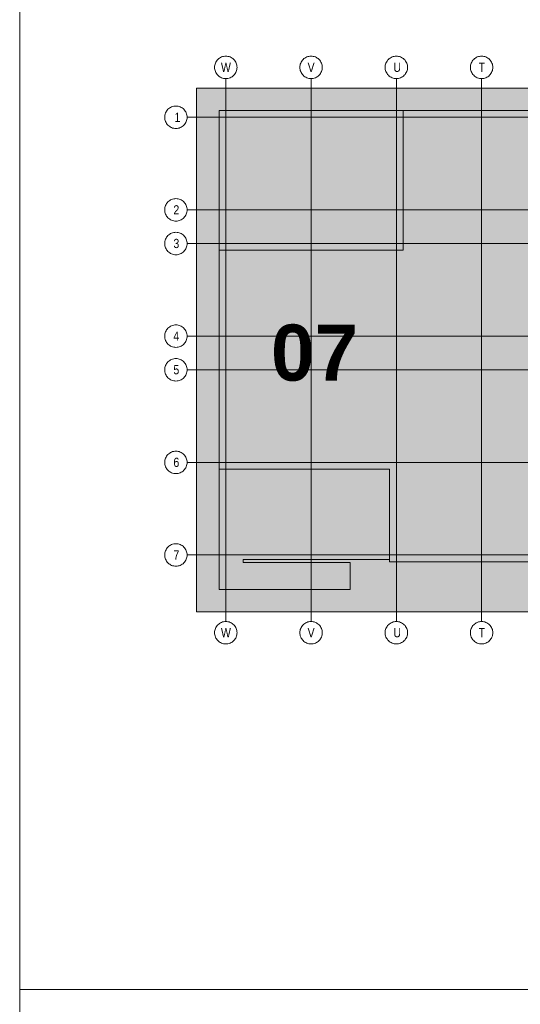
# Model space of a CAD drawing. Extents: x -634 to 300, y 62 to 1102.
# Tile 45 of 125: x 115 to 153, y 210 to 285. Entities that reach past the tile are written whole.
import ezdxf
from ezdxf.lldxf.tags import DXFTag

# ---------------------------------------------------------------- set-up
doc = ezdxf.new("R2010")
doc.units = 0
for name, color, linetype, lineweight in [('iwb_Plankopf Linie', 7, 'Continuous', 13), ('PK_LP', 7, 'Continuous', 9), ('PK_LP_Achsen', 7, 'STRICHPUNKT2', 5)]:
    doc.layers.add(name, color=color, linetype=linetype, lineweight=lineweight)
for name, color, linetype, lineweight, true_color in [('PK_LP_T01', 1, 'Continuous', 9, 0xff0000), ('PK_LP_T01_Rest', 9, 'Continuous', 9, 0x808080), ('PK_LP_Tennung', 9, 'Continuous', 18, 0x808080)]:
    doc.layers.add(name, color=color, linetype=linetype, lineweight=lineweight, true_color=true_color)
doc.styles.get("Standard").update_dxf_attribs({"font": 'ARIALN.TTF'})
tags = doc.linetypes.add('grob', pattern=[14, 3, -8, 3]).pattern_tags.tags
tags[8:9] = [DXFTag(74, 4), DXFTag(75, 0), DXFTag(340, '0'), DXFTag(46, 0.0), DXFTag(50, 0.0), DXFTag(44, 0.0), DXFTag(45, 0.0)]
tags[6:7] = [DXFTag(74, 4), DXFTag(75, 0), DXFTag(340, '0'), DXFTag(46, 0.0), DXFTag(50, 0.0), DXFTag(44, 0.0), DXFTag(45, 0.0)]
tags[4:5] = [DXFTag(74, 4), DXFTag(75, 0), DXFTag(340, '0'), DXFTag(46, 0.0), DXFTag(50, 0.0), DXFTag(44, 0.0), DXFTag(45, 0.0)]
tags = doc.linetypes.add('STRICHPUNKT2', pattern=[12.7, 6.35, -3.175, 0, -3.175]).pattern_tags.tags
tags[10:11] = [DXFTag(74, 4), DXFTag(75, 0), DXFTag(340, '0'), DXFTag(46, 0.0), DXFTag(50, 0.0), DXFTag(44, 0.0), DXFTag(45, 0.0)]
tags[8:9] = [DXFTag(74, 4), DXFTag(75, 0), DXFTag(340, '0'), DXFTag(46, 0.0), DXFTag(50, 0.0), DXFTag(44, 0.0), DXFTag(45, 0.0)]
tags[6:7] = [DXFTag(74, 4), DXFTag(75, 0), DXFTag(340, '0'), DXFTag(46, 0.0), DXFTag(50, 0.0), DXFTag(44, 0.0), DXFTag(45, 0.0)]
tags[4:5] = [DXFTag(74, 4), DXFTag(75, 0), DXFTag(340, '0'), DXFTag(46, 0.0), DXFTag(50, 0.0), DXFTag(44, 0.0), DXFTag(45, 0.0)]

# ---------------------------------------------------------------- blocks, each defined once
blk = doc.blocks.new('Blockreferenz-A06CPVZRL0')
at = {"layer": 'PK_LP', "linetype": 'grob', "lineweight": 5, "ltscale": 0.13}
for p, q in [((128.76, 279.685), (143.888, 279.685)), ((128.76, 240.014), (128.76, 279.685)), ((143.888, 279.685), (169.728, 279.685)), ((143.888, 240.014), (143.888, 279.685)), ((143.888, 279.685), (143.888, 240.014)), ((143.888, 240.014), (128.76, 240.014)), ((169.728, 240.014), (143.888, 240.014))]:
    blk.add_line(p, q, dxfattribs=at)
at = {"layer": 'PK_LP', "linetype": 'ByBlock', "lineweight": 13, "ltscale": 0.13}
for p, q in [((130.46, 277.985), (144.395, 277.985)), ((130.46, 267.408), (130.46, 277.985)), ((209.085, 277.985), (144.395, 277.985)), ((144.395, 277.985), (144.395, 267.408)), ((144.395, 277.985), (144.395, 267.408)), ((130.46, 267.408), (130.46, 250.833)), ((144.395, 267.408), (130.46, 267.408)), ((144.395, 267.408), (130.46, 267.408)), ((130.46, 241.714), (130.46, 250.833)), ((130.46, 250.833), (143.38, 250.833)), ((130.46, 250.833), (143.38, 250.833)), ((143.38, 250.833), (143.38, 243.996)), ((143.38, 250.833), (143.38, 243.82)), ((143.38, 243.996), (132.286, 243.996)), ((132.286, 243.996), (132.286, 243.754)), ((132.286, 243.754), (140.398, 243.754)), ((140.398, 243.754), (140.398, 241.714)), ((143.38, 243.82), (196.075, 243.82)), ((140.398, 241.714), (130.46, 241.714))]:
    blk.add_line(p, q, dxfattribs=at)
at = {"layer": 'PK_LP_Achsen', "linetype": 'ByBlock', "ltscale": 0.13}
for p, q in [((130.367, 281.859), (130.428, 281.915)), ((130.428, 281.915), (130.495, 281.964)), ((130.495, 281.964), (130.567, 282.007)), ((130.567, 282.007), (130.642, 282.043)), ((130.642, 282.043), (130.721, 282.071)), ((130.721, 282.071), (130.802, 282.091)), ((130.802, 282.091), (130.884, 282.103)), ((130.884, 282.103), (130.968, 282.108)), ((130.968, 282.108), (131.051, 282.103)), ((131.051, 282.103), (131.134, 282.091)), ((131.134, 282.091), (131.214, 282.071)), ((131.214, 282.071), (131.293, 282.043)), ((131.293, 282.043), (131.368, 282.007)), ((131.368, 282.007), (131.44, 281.964)), ((131.44, 281.964), (131.507, 281.915)), ((131.507, 281.915), (131.569, 281.859)), ((136.827, 281.859), (136.888, 281.915)), ((136.888, 281.915), (136.955, 281.964)), ((136.955, 281.964), (137.027, 282.007)), ((137.027, 282.007), (137.102, 282.043)), ((137.102, 282.043), (137.181, 282.071)), ((137.181, 282.071), (137.262, 282.091)), ((137.262, 282.091), (137.344, 282.103)), ((137.344, 282.103), (137.428, 282.108)), ((137.428, 282.108), (137.511, 282.103)), ((137.511, 282.103), (137.594, 282.091)), ((137.594, 282.091), (137.674, 282.071)), ((137.674, 282.071), (137.753, 282.043)), ((137.753, 282.043), (137.828, 282.007)), ((137.828, 282.007), (137.9, 281.964)), ((137.9, 281.964), (137.967, 281.915)), ((137.967, 281.915), (138.029, 281.859)), ((143.287, 281.859), (143.348, 281.915)), ((143.348, 281.915), (143.415, 281.964)), ((143.415, 281.964), (143.487, 282.007)), ((143.487, 282.007), (143.562, 282.043)), ((143.562, 282.043), (143.641, 282.071)), ((143.641, 282.071), (143.722, 282.091)), ((143.722, 282.091), (143.804, 282.103)), ((143.804, 282.103), (143.888, 282.108)), ((143.888, 282.108), (143.971, 282.103)), ((143.971, 282.103), (144.054, 282.091)), ((144.054, 282.091), (144.134, 282.071)), ((144.134, 282.071), (144.213, 282.043)), ((144.213, 282.043), (144.288, 282.007)), ((144.288, 282.007), (144.36, 281.964)), ((144.36, 281.964), (144.427, 281.915)), ((144.427, 281.915), (144.489, 281.859)), ((149.747, 281.859), (149.808, 281.915)), ((149.808, 281.915), (149.875, 281.964)), ((149.875, 281.964), (149.947, 282.007)), ((149.947, 282.007), (150.022, 282.043)), ((150.022, 282.043), (150.101, 282.071)), ((150.101, 282.071), (150.182, 282.091)), ((150.182, 282.091), (150.264, 282.103)), ((150.264, 282.103), (150.348, 282.108)), ((150.348, 282.108), (150.431, 282.103)), ((150.431, 282.103), (150.514, 282.091)), ((150.514, 282.091), (150.594, 282.071)), ((150.594, 282.071), (150.673, 282.043)), ((150.673, 282.043), (150.748, 282.007)), ((150.748, 282.007), (150.82, 281.964)), ((150.82, 281.964), (150.887, 281.915)), ((150.887, 281.915), (150.949, 281.859)), ((130.118, 281.258), (130.122, 281.341)), ((130.122, 281.174), (130.118, 281.258)), ((130.122, 281.341), (130.134, 281.423)), ((130.134, 281.092), (130.122, 281.174)), ((130.134, 281.423), (130.154, 281.504)), ((130.154, 281.504), (130.182, 281.583)), ((130.182, 281.583), (130.218, 281.658)), ((130.218, 281.658), (130.261, 281.73)), ((130.261, 281.73), (130.311, 281.797)), ((130.311, 281.797), (130.367, 281.859)), ((131.569, 281.859), (131.625, 281.797)), ((131.625, 281.797), (131.674, 281.73)), ((131.674, 281.73), (131.717, 281.658)), ((131.717, 281.658), (131.753, 281.583)), ((131.753, 281.583), (131.781, 281.504)), ((131.781, 281.504), (131.801, 281.423)), ((131.801, 281.423), (131.814, 281.341)), ((131.814, 281.174), (131.801, 281.092)), ((131.814, 281.341), (131.818, 281.258)), ((131.818, 281.258), (131.814, 281.174)), ((136.578, 281.258), (136.582, 281.341)), ((136.582, 281.174), (136.578, 281.258)), ((136.582, 281.341), (136.594, 281.423)), ((136.594, 281.092), (136.582, 281.174)), ((136.594, 281.423), (136.614, 281.504)), ((136.614, 281.504), (136.642, 281.583)), ((136.642, 281.583), (136.678, 281.658)), ((136.678, 281.658), (136.721, 281.73)), ((136.721, 281.73), (136.771, 281.797)), ((136.771, 281.797), (136.827, 281.859)), ((138.029, 281.859), (138.085, 281.797)), ((138.085, 281.797), (138.134, 281.73)), ((138.134, 281.73), (138.177, 281.658)), ((138.177, 281.658), (138.213, 281.583)), ((138.213, 281.583), (138.241, 281.504)), ((138.241, 281.504), (138.261, 281.423)), ((138.261, 281.423), (138.274, 281.341)), ((138.274, 281.174), (138.261, 281.092)), ((138.274, 281.341), (138.278, 281.258)), ((138.278, 281.258), (138.274, 281.174)), ((143.038, 281.258), (143.042, 281.341)), ((143.042, 281.174), (143.038, 281.258)), ((143.042, 281.341), (143.054, 281.423)), ((143.054, 281.092), (143.042, 281.174)), ((143.054, 281.423), (143.074, 281.504)), ((143.074, 281.504), (143.102, 281.583)), ((143.102, 281.583), (143.138, 281.658)), ((143.138, 281.658), (143.181, 281.73)), ((143.181, 281.73), (143.231, 281.797)), ((143.231, 281.797), (143.287, 281.859)), ((144.489, 281.859), (144.545, 281.797)), ((144.545, 281.797), (144.594, 281.73)), ((144.594, 281.73), (144.637, 281.658)), ((144.637, 281.658), (144.673, 281.583)), ((144.673, 281.583), (144.701, 281.504)), ((144.701, 281.504), (144.721, 281.423)), ((144.721, 281.423), (144.734, 281.341)), ((144.734, 281.174), (144.721, 281.092)), ((144.734, 281.341), (144.738, 281.258)), ((144.738, 281.258), (144.734, 281.174)), ((149.498, 281.258), (149.502, 281.341)), ((149.502, 281.174), (149.498, 281.258)), ((149.502, 281.341), (149.514, 281.423)), ((149.514, 281.092), (149.502, 281.174)), ((149.514, 281.423), (149.534, 281.504)), ((149.534, 281.504), (149.562, 281.583)), ((149.562, 281.583), (149.598, 281.658)), ((149.598, 281.658), (149.641, 281.73)), ((149.641, 281.73), (149.691, 281.797)), ((149.691, 281.797), (149.747, 281.859)), ((150.949, 281.859), (151.005, 281.797)), ((151.005, 281.797), (151.054, 281.73)), ((151.054, 281.73), (151.097, 281.658)), ((151.097, 281.658), (151.133, 281.583)), ((151.133, 281.583), (151.161, 281.504)), ((151.161, 281.504), (151.181, 281.423)), ((151.181, 281.423), (151.194, 281.341)), ((151.194, 281.174), (151.181, 281.092)), ((151.194, 281.341), (151.198, 281.258)), ((151.198, 281.258), (151.194, 281.174)), ((130.154, 281.011), (130.134, 281.092)), ((130.182, 280.932), (130.154, 281.011)), ((130.218, 280.857), (130.182, 280.932)), ((130.261, 280.785), (130.218, 280.857)), ((130.311, 280.718), (130.261, 280.785)), ((130.367, 280.656), (130.311, 280.718)), ((130.428, 280.6), (130.367, 280.656)), ((130.495, 280.551), (130.428, 280.6)), ((130.567, 280.508), (130.495, 280.551)), ((130.642, 280.472), (130.567, 280.508)), ((130.721, 280.444), (130.642, 280.472)), ((130.802, 280.424), (130.721, 280.444)), ((130.884, 280.412), (130.802, 280.424)), ((130.968, 280.408), (130.884, 280.412)), ((131.051, 280.412), (130.968, 280.408)), ((131.134, 280.424), (131.051, 280.412)), ((131.214, 280.444), (131.134, 280.424)), ((131.293, 280.472), (131.214, 280.444)), ((131.368, 280.508), (131.293, 280.472)), ((131.44, 280.551), (131.368, 280.508)), ((131.507, 280.6), (131.44, 280.551)), ((131.569, 280.656), (131.507, 280.6)), ((131.625, 280.718), (131.569, 280.656)), ((131.674, 280.785), (131.625, 280.718)), ((131.717, 280.857), (131.674, 280.785)), ((131.753, 280.932), (131.717, 280.857)), ((131.781, 281.011), (131.753, 280.932)), ((131.801, 281.092), (131.781, 281.011)), ((136.614, 281.011), (136.594, 281.092)), ((136.642, 280.932), (136.614, 281.011)), ((136.678, 280.857), (136.642, 280.932)), ((136.721, 280.785), (136.678, 280.857)), ((136.771, 280.718), (136.721, 280.785)), ((136.827, 280.656), (136.771, 280.718)), ((136.888, 280.6), (136.827, 280.656)), ((136.955, 280.551), (136.888, 280.6)), ((137.027, 280.508), (136.955, 280.551)), ((137.102, 280.472), (137.027, 280.508)), ((137.181, 280.444), (137.102, 280.472)), ((137.262, 280.424), (137.181, 280.444)), ((137.344, 280.412), (137.262, 280.424)), ((137.428, 280.408), (137.344, 280.412)), ((137.511, 280.412), (137.428, 280.408)), ((137.594, 280.424), (137.511, 280.412)), ((137.674, 280.444), (137.594, 280.424)), ((137.753, 280.472), (137.674, 280.444)), ((137.828, 280.508), (137.753, 280.472)), ((137.9, 280.551), (137.828, 280.508)), ((137.967, 280.6), (137.9, 280.551)), ((138.029, 280.656), (137.967, 280.6)), ((138.085, 280.718), (138.029, 280.656)), ((138.134, 280.785), (138.085, 280.718)), ((138.177, 280.857), (138.134, 280.785)), ((138.213, 280.932), (138.177, 280.857)), ((138.241, 281.011), (138.213, 280.932)), ((138.261, 281.092), (138.241, 281.011)), ((143.074, 281.011), (143.054, 281.092)), ((143.102, 280.932), (143.074, 281.011)), ((143.138, 280.857), (143.102, 280.932)), ((143.181, 280.785), (143.138, 280.857)), ((143.231, 280.718), (143.181, 280.785)), ((143.287, 280.656), (143.231, 280.718)), ((143.348, 280.6), (143.287, 280.656)), ((143.415, 280.551), (143.348, 280.6)), ((143.487, 280.508), (143.415, 280.551)), ((143.562, 280.472), (143.487, 280.508)), ((143.641, 280.444), (143.562, 280.472)), ((143.722, 280.424), (143.641, 280.444)), ((143.804, 280.412), (143.722, 280.424)), ((143.888, 280.408), (143.804, 280.412)), ((143.971, 280.412), (143.888, 280.408)), ((144.054, 280.424), (143.971, 280.412)), ((144.134, 280.444), (144.054, 280.424)), ((144.213, 280.472), (144.134, 280.444)), ((144.288, 280.508), (144.213, 280.472)), ((144.36, 280.551), (144.288, 280.508)), ((144.427, 280.6), (144.36, 280.551)), ((144.489, 280.656), (144.427, 280.6)), ((144.545, 280.718), (144.489, 280.656)), ((144.594, 280.785), (144.545, 280.718)), ((144.637, 280.857), (144.594, 280.785)), ((144.673, 280.932), (144.637, 280.857)), ((144.701, 281.011), (144.673, 280.932)), ((144.721, 281.092), (144.701, 281.011)), ((149.534, 281.011), (149.514, 281.092)), ((149.562, 280.932), (149.534, 281.011)), ((149.598, 280.857), (149.562, 280.932)), ((149.641, 280.785), (149.598, 280.857)), ((149.691, 280.718), (149.641, 280.785)), ((149.747, 280.656), (149.691, 280.718)), ((149.808, 280.6), (149.747, 280.656)), ((149.875, 280.551), (149.808, 280.6)), ((149.947, 280.508), (149.875, 280.551)), ((150.022, 280.472), (149.947, 280.508)), ((150.101, 280.444), (150.022, 280.472)), ((150.182, 280.424), (150.101, 280.444)), ((150.264, 280.412), (150.182, 280.424)), ((150.348, 280.408), (150.264, 280.412)), ((150.431, 280.412), (150.348, 280.408)), ((150.514, 280.424), (150.431, 280.412)), ((150.594, 280.444), (150.514, 280.424)), ((150.673, 280.472), (150.594, 280.444)), ((150.748, 280.508), (150.673, 280.472)), ((150.82, 280.551), (150.748, 280.508)), ((150.887, 280.6), (150.82, 280.551)), ((150.949, 280.656), (150.887, 280.6)), ((151.005, 280.718), (150.949, 280.656)), ((151.054, 280.785), (151.005, 280.718)), ((151.097, 280.857), (151.054, 280.785)), ((151.133, 280.932), (151.097, 280.857)), ((151.161, 281.011), (151.133, 280.932)), ((151.181, 281.092), (151.161, 281.011)), ((126.587, 278.079), (126.649, 278.135)), ((126.649, 278.135), (126.716, 278.184)), ((126.716, 278.184), (126.787, 278.227)), ((126.787, 278.227), (126.862, 278.263)), ((126.862, 278.263), (126.941, 278.291)), ((126.941, 278.291), (127.022, 278.311)), ((127.022, 278.311), (127.104, 278.323)), ((127.104, 278.323), (127.188, 278.328)), ((127.188, 278.328), (127.271, 278.323)), ((127.271, 278.323), (127.354, 278.311)), ((127.354, 278.311), (127.434, 278.291)), ((127.434, 278.291), (127.513, 278.263)), ((127.513, 278.263), (127.588, 278.227)), ((127.588, 278.227), (127.66, 278.184)), ((127.66, 278.184), (127.727, 278.135)), ((127.727, 278.135), (127.789, 278.079)), ((126.338, 277.478), (126.342, 277.561)), ((126.342, 277.394), (126.338, 277.478)), ((126.342, 277.561), (126.354, 277.643)), ((126.354, 277.312), (126.342, 277.394)), ((126.354, 277.643), (126.374, 277.724)), ((126.374, 277.724), (126.402, 277.803)), ((126.402, 277.803), (126.438, 277.878)), ((126.438, 277.878), (126.481, 277.95)), ((126.481, 277.95), (126.531, 278.017)), ((126.531, 278.017), (126.587, 278.079)), ((127.789, 278.079), (127.845, 278.017)), ((127.845, 278.017), (127.894, 277.95)), ((127.894, 277.95), (127.937, 277.878)), ((127.937, 277.878), (127.973, 277.803)), ((127.973, 277.803), (128.001, 277.724)), ((128.001, 277.724), (128.021, 277.643)), ((128.021, 277.643), (128.034, 277.561)), ((128.034, 277.394), (128.021, 277.312)), ((128.034, 277.561), (128.038, 277.478)), ((128.038, 277.478), (128.034, 277.394)), ((126.374, 277.231), (126.354, 277.312)), ((126.402, 277.152), (126.374, 277.231)), ((126.438, 277.077), (126.402, 277.152)), ((126.481, 277.005), (126.438, 277.077)), ((126.531, 276.938), (126.481, 277.005)), ((126.587, 276.877), (126.531, 276.938)), ((126.649, 276.82), (126.587, 276.877)), ((126.716, 276.771), (126.649, 276.82)), ((126.787, 276.728), (126.716, 276.771)), ((126.862, 276.692), (126.787, 276.728)), ((126.941, 276.664), (126.862, 276.692)), ((127.022, 276.644), (126.941, 276.664)), ((127.104, 276.632), (127.022, 276.644)), ((127.354, 276.644), (127.271, 276.632)), ((127.434, 276.664), (127.354, 276.644)), ((127.513, 276.692), (127.434, 276.664)), ((127.588, 276.728), (127.513, 276.692)), ((127.66, 276.771), (127.588, 276.728)), ((127.727, 276.82), (127.66, 276.771)), ((127.789, 276.877), (127.727, 276.82)), ((127.845, 276.938), (127.789, 276.877)), ((127.894, 277.005), (127.845, 276.938)), ((127.937, 277.077), (127.894, 277.005)), ((127.973, 277.152), (127.937, 277.077)), ((128.001, 277.231), (127.973, 277.152)), ((128.021, 277.312), (128.001, 277.231)), ((127.188, 276.628), (127.104, 276.632)), ((127.271, 276.632), (127.188, 276.628)), ((126.354, 270.631), (126.374, 270.712)), ((126.374, 270.712), (126.402, 270.79)), ((126.402, 270.79), (126.438, 270.866)), ((126.438, 270.866), (126.481, 270.937)), ((126.481, 270.937), (126.531, 271.004)), ((126.531, 271.004), (126.587, 271.066)), ((126.587, 271.066), (126.649, 271.122)), ((126.649, 271.122), (126.716, 271.172)), ((126.716, 271.172), (126.787, 271.215)), ((126.787, 271.215), (126.862, 271.25)), ((126.862, 271.25), (126.941, 271.278)), ((126.941, 271.278), (127.022, 271.299)), ((127.022, 271.299), (127.104, 271.311)), ((127.104, 271.311), (127.188, 271.315)), ((127.188, 271.315), (127.271, 271.311)), ((127.271, 271.311), (127.354, 271.299)), ((127.354, 271.299), (127.434, 271.278)), ((127.434, 271.278), (127.513, 271.25)), ((127.513, 271.25), (127.588, 271.215)), ((127.588, 271.215), (127.66, 271.172)), ((127.66, 271.172), (127.727, 271.122)), ((127.727, 271.122), (127.789, 271.066)), ((127.789, 271.066), (127.845, 271.004)), ((127.845, 271.004), (127.894, 270.937)), ((127.894, 270.937), (127.937, 270.866)), ((127.937, 270.866), (127.973, 270.79)), ((127.973, 270.79), (128.001, 270.712)), ((128.001, 270.712), (128.021, 270.631)), ((126.338, 270.465), (126.342, 270.548)), ((126.342, 270.382), (126.338, 270.465)), ((126.342, 270.548), (126.354, 270.631)), ((126.354, 270.299), (126.342, 270.382)), ((126.374, 270.218), (126.354, 270.299)), ((126.402, 270.14), (126.374, 270.218)), ((126.438, 270.064), (126.402, 270.14)), ((126.481, 269.993), (126.438, 270.064)), ((126.531, 269.926), (126.481, 269.993)), ((127.894, 269.993), (127.845, 269.926)), ((127.937, 270.064), (127.894, 269.993)), ((127.973, 270.14), (127.937, 270.064)), ((128.001, 270.218), (127.973, 270.14)), ((128.021, 270.299), (128.001, 270.218)), ((128.021, 270.631), (128.034, 270.548)), ((128.034, 270.382), (128.021, 270.299)), ((128.034, 270.548), (128.038, 270.465)), ((128.038, 270.465), (128.034, 270.382)), ((126.587, 269.864), (126.531, 269.926)), ((126.649, 269.808), (126.587, 269.864)), ((126.716, 269.758), (126.649, 269.808)), ((126.787, 269.715), (126.716, 269.758)), ((126.862, 269.68), (126.787, 269.715)), ((126.941, 269.652), (126.862, 269.68)), ((127.022, 269.631), (126.941, 269.652)), ((127.104, 269.619), (127.022, 269.631)), ((127.188, 269.615), (127.104, 269.619)), ((127.271, 269.619), (127.188, 269.615)), ((127.354, 269.631), (127.271, 269.619)), ((127.434, 269.652), (127.354, 269.631)), ((127.513, 269.68), (127.434, 269.652)), ((127.588, 269.715), (127.513, 269.68)), ((127.66, 269.758), (127.588, 269.715)), ((127.727, 269.808), (127.66, 269.758)), ((127.789, 269.864), (127.727, 269.808)), ((127.845, 269.926), (127.789, 269.864)), ((126.481, 268.387), (126.531, 268.454)), ((126.531, 268.454), (126.587, 268.516)), ((126.587, 268.516), (126.649, 268.572)), ((126.649, 268.572), (126.716, 268.622)), ((126.716, 268.622), (126.787, 268.665)), ((126.787, 268.665), (126.862, 268.7)), ((126.862, 268.7), (126.941, 268.728)), ((126.941, 268.728), (127.022, 268.749)), ((127.022, 268.749), (127.104, 268.761)), ((127.104, 268.761), (127.188, 268.765)), ((127.188, 268.765), (127.271, 268.761)), ((127.271, 268.761), (127.354, 268.749)), ((127.354, 268.749), (127.434, 268.728)), ((127.434, 268.728), (127.513, 268.7)), ((127.513, 268.7), (127.588, 268.665)), ((127.588, 268.665), (127.66, 268.622)), ((127.66, 268.622), (127.727, 268.572)), ((127.727, 268.572), (127.789, 268.516)), ((127.789, 268.516), (127.845, 268.454)), ((127.845, 268.454), (127.894, 268.387)), ((126.338, 267.915), (126.342, 267.998)), ((126.342, 267.832), (126.338, 267.915)), ((126.342, 267.998), (126.354, 268.081)), ((126.354, 267.749), (126.342, 267.832)), ((126.354, 268.081), (126.374, 268.162)), ((126.374, 267.668), (126.354, 267.749)), ((126.374, 268.162), (126.402, 268.24)), ((126.402, 268.24), (126.438, 268.316)), ((126.438, 268.316), (126.481, 268.387)), ((127.894, 268.387), (127.937, 268.316)), ((127.937, 268.316), (127.973, 268.24)), ((127.973, 268.24), (128.001, 268.162)), ((128.001, 268.162), (128.021, 268.081)), ((128.021, 267.749), (128.001, 267.668)), ((128.021, 268.081), (128.034, 267.998)), ((128.034, 267.832), (128.021, 267.749)), ((128.034, 267.998), (128.038, 267.915)), ((128.038, 267.915), (128.034, 267.832)), ((126.402, 267.59), (126.374, 267.668)), ((126.438, 267.514), (126.402, 267.59)), ((126.481, 267.443), (126.438, 267.514)), ((126.531, 267.376), (126.481, 267.443)), ((126.587, 267.314), (126.531, 267.376)), ((126.649, 267.258), (126.587, 267.314)), ((126.716, 267.208), (126.649, 267.258)), ((126.787, 267.165), (126.716, 267.208)), ((126.862, 267.13), (126.787, 267.165)), ((126.941, 267.102), (126.862, 267.13)), ((127.022, 267.081), (126.941, 267.102)), ((127.104, 267.069), (127.022, 267.081)), ((127.188, 267.065), (127.104, 267.069)), ((127.271, 267.069), (127.188, 267.065)), ((127.354, 267.081), (127.271, 267.069)), ((127.434, 267.102), (127.354, 267.081)), ((127.513, 267.13), (127.434, 267.102)), ((127.588, 267.165), (127.513, 267.13)), ((127.66, 267.208), (127.588, 267.165)), ((127.727, 267.258), (127.66, 267.208)), ((127.789, 267.314), (127.727, 267.258)), ((127.845, 267.376), (127.789, 267.314)), ((127.894, 267.443), (127.845, 267.376)), ((127.937, 267.514), (127.894, 267.443)), ((127.973, 267.59), (127.937, 267.514)), ((128.001, 267.668), (127.973, 267.59)), ((126.941, 261.716), (127.022, 261.736)), ((127.022, 261.736), (127.104, 261.748)), ((127.104, 261.748), (127.188, 261.753)), ((127.188, 261.753), (127.271, 261.748)), ((127.271, 261.748), (127.354, 261.736)), ((127.354, 261.736), (127.434, 261.716)), ((126.338, 260.903), (126.342, 260.986)), ((126.342, 260.986), (126.354, 261.068)), ((126.354, 261.068), (126.374, 261.149)), ((126.374, 261.149), (126.402, 261.228)), ((126.402, 261.228), (126.438, 261.303)), ((126.438, 261.303), (126.481, 261.375)), ((126.481, 261.375), (126.531, 261.442)), ((126.531, 261.442), (126.587, 261.504)), ((126.587, 261.504), (126.649, 261.56)), ((126.649, 261.56), (126.716, 261.609)), ((126.716, 261.609), (126.787, 261.652)), ((126.787, 261.652), (126.862, 261.688)), ((126.862, 261.688), (126.941, 261.716)), ((127.434, 261.716), (127.513, 261.688)), ((127.513, 261.688), (127.588, 261.652)), ((127.588, 261.652), (127.66, 261.609)), ((127.66, 261.609), (127.727, 261.56)), ((127.727, 261.56), (127.789, 261.504)), ((127.789, 261.504), (127.845, 261.442)), ((127.845, 261.442), (127.894, 261.375)), ((127.894, 261.375), (127.937, 261.303)), ((127.937, 261.303), (127.973, 261.228)), ((127.973, 261.228), (128.001, 261.149)), ((128.001, 261.149), (128.021, 261.068)), ((128.021, 261.068), (128.034, 260.986)), ((128.034, 260.986), (128.038, 260.903)), ((126.342, 260.819), (126.338, 260.903)), ((126.354, 260.737), (126.342, 260.819)), ((126.374, 260.656), (126.354, 260.737)), ((126.402, 260.577), (126.374, 260.656)), ((126.438, 260.502), (126.402, 260.577)), ((126.481, 260.43), (126.438, 260.502)), ((126.531, 260.363), (126.481, 260.43)), ((126.587, 260.302), (126.531, 260.363)), ((126.649, 260.245), (126.587, 260.302)), ((126.716, 260.196), (126.649, 260.245)), ((127.727, 260.245), (127.66, 260.196)), ((127.789, 260.302), (127.727, 260.245)), ((127.845, 260.363), (127.789, 260.302)), ((127.894, 260.43), (127.845, 260.363)), ((127.937, 260.502), (127.894, 260.43)), ((127.973, 260.577), (127.937, 260.502)), ((128.001, 260.656), (127.973, 260.577)), ((128.021, 260.737), (128.001, 260.656)), ((128.034, 260.819), (128.021, 260.737)), ((128.038, 260.903), (128.034, 260.819)), ((126.787, 260.153), (126.716, 260.196)), ((126.862, 260.117), (126.787, 260.153)), ((126.941, 260.089), (126.862, 260.117)), ((127.022, 260.069), (126.941, 260.089)), ((127.104, 260.057), (127.022, 260.069)), ((127.188, 260.053), (127.104, 260.057)), ((127.271, 260.057), (127.188, 260.053)), ((127.354, 260.069), (127.271, 260.057)), ((127.434, 260.089), (127.354, 260.069)), ((127.513, 260.117), (127.434, 260.089)), ((127.588, 260.153), (127.513, 260.117)), ((127.66, 260.196), (127.588, 260.153)), ((126.402, 258.678), (126.438, 258.753)), ((126.438, 258.753), (126.481, 258.825)), ((126.481, 258.825), (126.531, 258.892)), ((126.531, 258.892), (126.587, 258.954)), ((126.587, 258.954), (126.649, 259.01)), ((126.649, 259.01), (126.716, 259.059)), ((126.716, 259.059), (126.787, 259.102)), ((126.787, 259.102), (126.862, 259.138)), ((126.862, 259.138), (126.941, 259.166)), ((126.941, 259.166), (127.022, 259.186)), ((127.022, 259.186), (127.104, 259.198)), ((127.104, 259.198), (127.188, 259.203)), ((127.188, 259.203), (127.271, 259.198)), ((127.271, 259.198), (127.354, 259.186)), ((127.354, 259.186), (127.434, 259.166)), ((127.434, 259.166), (127.513, 259.138)), ((127.513, 259.138), (127.588, 259.102)), ((127.588, 259.102), (127.66, 259.059)), ((127.66, 259.059), (127.727, 259.01)), ((127.727, 259.01), (127.789, 258.954)), ((127.789, 258.954), (127.845, 258.892)), ((127.845, 258.892), (127.894, 258.825)), ((127.894, 258.825), (127.937, 258.753)), ((127.937, 258.753), (127.973, 258.678)), ((126.338, 258.353), (126.342, 258.436)), ((126.342, 258.269), (126.338, 258.353)), ((126.342, 258.436), (126.354, 258.518)), ((126.354, 258.187), (126.342, 258.269)), ((126.354, 258.518), (126.374, 258.599)), ((126.374, 258.106), (126.354, 258.187)), ((126.374, 258.599), (126.402, 258.678)), ((126.402, 258.027), (126.374, 258.106)), ((126.438, 257.952), (126.402, 258.027)), ((127.973, 258.027), (127.937, 257.952)), ((127.973, 258.678), (128.001, 258.599)), ((128.001, 258.106), (127.973, 258.027)), ((128.001, 258.599), (128.021, 258.518)), ((128.021, 258.187), (128.001, 258.106)), ((128.021, 258.518), (128.034, 258.436)), ((128.034, 258.269), (128.021, 258.187)), ((128.034, 258.436), (128.038, 258.353)), ((128.038, 258.353), (128.034, 258.269)), ((126.481, 257.88), (126.438, 257.952)), ((126.531, 257.813), (126.481, 257.88)), ((126.587, 257.752), (126.531, 257.813)), ((126.649, 257.695), (126.587, 257.752)), ((126.716, 257.646), (126.649, 257.695)), ((126.787, 257.603), (126.716, 257.646)), ((126.862, 257.567), (126.787, 257.603)), ((126.941, 257.539), (126.862, 257.567)), ((127.022, 257.519), (126.941, 257.539)), ((127.104, 257.507), (127.022, 257.519)), ((127.188, 257.503), (127.104, 257.507)), ((127.271, 257.507), (127.188, 257.503)), ((127.354, 257.519), (127.271, 257.507)), ((127.434, 257.539), (127.354, 257.519)), ((127.513, 257.567), (127.434, 257.539)), ((127.588, 257.603), (127.513, 257.567)), ((127.66, 257.646), (127.588, 257.603)), ((127.727, 257.695), (127.66, 257.646)), ((127.789, 257.752), (127.727, 257.695)), ((127.845, 257.813), (127.789, 257.752)), ((127.894, 257.88), (127.845, 257.813)), ((127.937, 257.952), (127.894, 257.88)), ((126.649, 251.997), (126.716, 252.047)), ((126.716, 252.047), (126.787, 252.09)), ((126.787, 252.09), (126.862, 252.125)), ((126.862, 252.125), (126.941, 252.153)), ((126.941, 252.153), (127.022, 252.174)), ((127.022, 252.174), (127.104, 252.186)), ((127.104, 252.186), (127.188, 252.19)), ((127.188, 252.19), (127.271, 252.186)), ((127.271, 252.186), (127.354, 252.174)), ((127.354, 252.174), (127.434, 252.153)), ((127.434, 252.153), (127.513, 252.125)), ((127.513, 252.125), (127.588, 252.09)), ((127.588, 252.09), (127.66, 252.047)), ((127.66, 252.047), (127.727, 251.997)), ((126.338, 251.34), (126.342, 251.423)), ((126.342, 251.257), (126.338, 251.34)), ((126.342, 251.423), (126.354, 251.506)), ((126.354, 251.506), (126.374, 251.587)), ((126.374, 251.587), (126.402, 251.665)), ((126.402, 251.665), (126.438, 251.741)), ((126.438, 251.741), (126.481, 251.812)), ((126.481, 251.812), (126.531, 251.879)), ((126.531, 251.879), (126.587, 251.941)), ((126.587, 251.941), (126.649, 251.997)), ((127.727, 251.997), (127.789, 251.941)), ((127.789, 251.941), (127.845, 251.879)), ((127.845, 251.879), (127.894, 251.812)), ((127.894, 251.812), (127.937, 251.741)), ((127.937, 251.741), (127.973, 251.665)), ((127.973, 251.665), (128.001, 251.587)), ((128.001, 251.587), (128.021, 251.506)), ((128.021, 251.506), (128.034, 251.423)), ((128.034, 251.423), (128.038, 251.34)), ((128.038, 251.34), (128.034, 251.257)), ((126.354, 251.174), (126.342, 251.257)), ((126.374, 251.093), (126.354, 251.174)), ((126.402, 251.015), (126.374, 251.093)), ((126.438, 250.939), (126.402, 251.015)), ((126.481, 250.868), (126.438, 250.939)), ((126.531, 250.801), (126.481, 250.868)), ((126.587, 250.739), (126.531, 250.801)), ((126.649, 250.683), (126.587, 250.739)), ((126.716, 250.633), (126.649, 250.683)), ((126.787, 250.59), (126.716, 250.633)), ((126.862, 250.555), (126.787, 250.59)), ((126.941, 250.527), (126.862, 250.555)), ((127.513, 250.555), (127.434, 250.527)), ((127.588, 250.59), (127.513, 250.555)), ((127.66, 250.633), (127.588, 250.59)), ((127.727, 250.683), (127.66, 250.633)), ((127.789, 250.739), (127.727, 250.683)), ((127.845, 250.801), (127.789, 250.739)), ((127.894, 250.868), (127.845, 250.801)), ((127.937, 250.939), (127.894, 250.868)), ((127.973, 251.015), (127.937, 250.939)), ((128.001, 251.093), (127.973, 251.015)), ((128.021, 251.174), (128.001, 251.093)), ((128.034, 251.257), (128.021, 251.174)), ((127.022, 250.506), (126.941, 250.527)), ((127.104, 250.494), (127.022, 250.506)), ((127.188, 250.49), (127.104, 250.494)), ((127.271, 250.494), (127.188, 250.49)), ((127.354, 250.506), (127.271, 250.494)), ((127.434, 250.527), (127.354, 250.506)), ((126.374, 244.574), (126.402, 244.653)), ((126.402, 244.653), (126.438, 244.728)), ((126.438, 244.728), (126.481, 244.8)), ((126.481, 244.8), (126.531, 244.867)), ((126.531, 244.867), (126.587, 244.929)), ((126.587, 244.929), (126.649, 244.985)), ((126.649, 244.985), (126.716, 245.034)), ((126.716, 245.034), (126.787, 245.077)), ((126.787, 245.077), (126.862, 245.113)), ((126.862, 245.113), (126.941, 245.141)), ((126.941, 245.141), (127.022, 245.161)), ((127.022, 245.161), (127.104, 245.173)), ((127.104, 245.173), (127.188, 245.178)), ((127.188, 245.178), (127.271, 245.173)), ((127.271, 245.173), (127.354, 245.161)), ((127.354, 245.161), (127.434, 245.141)), ((127.434, 245.141), (127.513, 245.113)), ((127.513, 245.113), (127.588, 245.077)), ((127.588, 245.077), (127.66, 245.034)), ((127.66, 245.034), (127.727, 244.985)), ((127.727, 244.985), (127.789, 244.929)), ((127.789, 244.929), (127.845, 244.867)), ((127.845, 244.867), (127.894, 244.8)), ((127.894, 244.8), (127.937, 244.728)), ((127.937, 244.728), (127.973, 244.653)), ((127.973, 244.653), (128.001, 244.574)), ((126.338, 244.328), (126.342, 244.411)), ((126.342, 244.244), (126.338, 244.328)), ((126.342, 244.411), (126.354, 244.493)), ((126.354, 244.162), (126.342, 244.244)), ((126.354, 244.493), (126.374, 244.574)), ((126.374, 244.081), (126.354, 244.162)), ((126.402, 244.002), (126.374, 244.081)), ((126.438, 243.927), (126.402, 244.002)), ((126.481, 243.855), (126.438, 243.927)), ((126.531, 243.788), (126.481, 243.855)), ((127.894, 243.855), (127.845, 243.788)), ((127.937, 243.927), (127.894, 243.855)), ((127.973, 244.002), (127.937, 243.927)), ((128.001, 244.081), (127.973, 244.002)), ((128.001, 244.574), (128.021, 244.493)), ((128.021, 244.162), (128.001, 244.081)), ((128.021, 244.493), (128.034, 244.411)), ((128.034, 244.244), (128.021, 244.162)), ((128.034, 244.411), (128.038, 244.328)), ((128.038, 244.328), (128.034, 244.244)), ((126.587, 243.727), (126.531, 243.788)), ((126.649, 243.67), (126.587, 243.727)), ((126.716, 243.621), (126.649, 243.67)), ((126.787, 243.578), (126.716, 243.621)), ((126.862, 243.542), (126.787, 243.578)), ((126.941, 243.514), (126.862, 243.542)), ((127.022, 243.494), (126.941, 243.514)), ((127.104, 243.482), (127.022, 243.494)), ((127.188, 243.478), (127.104, 243.482)), ((127.271, 243.482), (127.188, 243.478)), ((127.354, 243.494), (127.271, 243.482)), ((127.434, 243.514), (127.354, 243.494)), ((127.513, 243.542), (127.434, 243.514)), ((127.588, 243.578), (127.513, 243.542)), ((127.66, 243.621), (127.588, 243.578)), ((127.727, 243.67), (127.66, 243.621)), ((127.789, 243.727), (127.727, 243.67)), ((127.845, 243.788), (127.789, 243.727)), ((130.134, 238.607), (130.154, 238.688)), ((130.154, 238.688), (130.182, 238.767)), ((130.182, 238.767), (130.218, 238.842)), ((130.218, 238.842), (130.261, 238.914)), ((130.261, 238.914), (130.311, 238.981)), ((130.311, 238.981), (130.367, 239.042)), ((130.367, 239.042), (130.428, 239.098)), ((130.428, 239.098), (130.495, 239.148)), ((130.495, 239.148), (130.567, 239.191)), ((130.567, 239.191), (130.642, 239.227)), ((130.642, 239.227), (130.721, 239.255)), ((130.721, 239.255), (130.802, 239.275)), ((130.802, 239.275), (130.884, 239.287)), ((130.884, 239.287), (130.968, 239.291)), ((130.968, 239.291), (131.051, 239.287)), ((131.051, 239.287), (131.134, 239.275)), ((131.134, 239.275), (131.214, 239.255)), ((131.214, 239.255), (131.293, 239.227)), ((131.293, 239.227), (131.368, 239.191)), ((131.368, 239.191), (131.44, 239.148)), ((131.44, 239.148), (131.507, 239.098)), ((131.507, 239.098), (131.569, 239.042)), ((131.569, 239.042), (131.625, 238.981)), ((131.625, 238.981), (131.674, 238.914)), ((131.674, 238.914), (131.717, 238.842)), ((131.717, 238.842), (131.753, 238.767)), ((131.753, 238.767), (131.781, 238.688)), ((131.781, 238.688), (131.801, 238.607)), ((136.594, 238.607), (136.614, 238.688)), ((136.614, 238.688), (136.642, 238.767)), ((136.642, 238.767), (136.678, 238.842)), ((136.678, 238.842), (136.721, 238.914)), ((136.721, 238.914), (136.771, 238.981)), ((136.771, 238.981), (136.827, 239.042)), ((136.827, 239.042), (136.888, 239.098)), ((136.888, 239.098), (136.955, 239.148)), ((136.955, 239.148), (137.027, 239.191)), ((137.027, 239.191), (137.102, 239.227)), ((137.102, 239.227), (137.181, 239.255)), ((137.181, 239.255), (137.262, 239.275)), ((137.262, 239.275), (137.344, 239.287)), ((137.344, 239.287), (137.428, 239.291)), ((137.428, 239.291), (137.511, 239.287)), ((137.511, 239.287), (137.594, 239.275)), ((137.594, 239.275), (137.674, 239.255)), ((137.674, 239.255), (137.753, 239.227)), ((137.753, 239.227), (137.828, 239.191)), ((137.828, 239.191), (137.9, 239.148)), ((137.9, 239.148), (137.967, 239.098)), ((137.967, 239.098), (138.029, 239.042)), ((138.029, 239.042), (138.085, 238.981)), ((138.085, 238.981), (138.134, 238.914)), ((138.134, 238.914), (138.177, 238.842)), ((138.177, 238.842), (138.213, 238.767)), ((138.213, 238.767), (138.241, 238.688)), ((138.241, 238.688), (138.261, 238.607)), ((143.054, 238.607), (143.074, 238.688)), ((143.074, 238.688), (143.102, 238.767)), ((143.102, 238.767), (143.138, 238.842)), ((143.138, 238.842), (143.181, 238.914)), ((143.181, 238.914), (143.231, 238.981)), ((143.231, 238.981), (143.287, 239.042)), ((143.287, 239.042), (143.348, 239.098)), ((143.348, 239.098), (143.415, 239.148)), ((143.415, 239.148), (143.487, 239.191)), ((143.487, 239.191), (143.562, 239.227)), ((143.562, 239.227), (143.641, 239.255)), ((143.641, 239.255), (143.722, 239.275)), ((143.722, 239.275), (143.804, 239.287)), ((143.804, 239.287), (143.888, 239.291)), ((143.888, 239.291), (143.971, 239.287)), ((143.971, 239.287), (144.054, 239.275)), ((144.054, 239.275), (144.134, 239.255)), ((144.134, 239.255), (144.213, 239.227)), ((144.213, 239.227), (144.288, 239.191)), ((144.288, 239.191), (144.36, 239.148)), ((144.36, 239.148), (144.427, 239.098)), ((144.427, 239.098), (144.489, 239.042)), ((144.489, 239.042), (144.545, 238.981)), ((144.545, 238.981), (144.594, 238.914)), ((144.594, 238.914), (144.637, 238.842)), ((144.637, 238.842), (144.673, 238.767)), ((144.673, 238.767), (144.701, 238.688)), ((144.701, 238.688), (144.721, 238.607)), ((149.514, 238.607), (149.534, 238.688)), ((149.534, 238.688), (149.562, 238.767)), ((149.562, 238.767), (149.598, 238.842)), ((149.598, 238.842), (149.641, 238.914)), ((149.641, 238.914), (149.691, 238.981)), ((149.691, 238.981), (149.747, 239.042)), ((149.747, 239.042), (149.808, 239.098)), ((149.808, 239.098), (149.875, 239.148)), ((149.875, 239.148), (149.947, 239.191)), ((149.947, 239.191), (150.022, 239.227)), ((150.022, 239.227), (150.101, 239.255)), ((150.101, 239.255), (150.182, 239.275)), ((150.182, 239.275), (150.264, 239.287)), ((150.264, 239.287), (150.348, 239.291)), ((150.348, 239.291), (150.431, 239.287)), ((150.431, 239.287), (150.514, 239.275)), ((150.514, 239.275), (150.594, 239.255)), ((150.594, 239.255), (150.673, 239.227)), ((150.673, 239.227), (150.748, 239.191)), ((150.748, 239.191), (150.82, 239.148)), ((150.82, 239.148), (150.887, 239.098)), ((150.887, 239.098), (150.949, 239.042)), ((150.949, 239.042), (151.005, 238.981)), ((151.005, 238.981), (151.054, 238.914)), ((151.054, 238.914), (151.097, 238.842)), ((151.097, 238.842), (151.133, 238.767)), ((151.133, 238.767), (151.161, 238.688)), ((151.161, 238.688), (151.181, 238.607)), ((130.118, 238.441), (130.122, 238.525)), ((130.122, 238.358), (130.118, 238.441)), ((130.122, 238.525), (130.134, 238.607)), ((130.134, 238.275), (130.122, 238.358)), ((130.154, 238.195), (130.134, 238.275)), ((130.182, 238.116), (130.154, 238.195)), ((130.218, 238.041), (130.182, 238.116)), ((130.261, 237.969), (130.218, 238.041)), ((130.311, 237.902), (130.261, 237.969)), ((130.367, 237.84), (130.311, 237.902)), ((131.625, 237.902), (131.569, 237.84)), ((131.674, 237.969), (131.625, 237.902)), ((131.717, 238.041), (131.674, 237.969)), ((131.753, 238.116), (131.717, 238.041)), ((131.781, 238.195), (131.753, 238.116)), ((131.801, 238.275), (131.781, 238.195)), ((131.801, 238.607), (131.814, 238.525)), ((131.814, 238.358), (131.801, 238.275)), ((131.814, 238.525), (131.818, 238.441)), ((131.818, 238.441), (131.814, 238.358)), ((136.578, 238.441), (136.582, 238.525)), ((136.582, 238.358), (136.578, 238.441)), ((136.582, 238.525), (136.594, 238.607)), ((136.594, 238.275), (136.582, 238.358)), ((136.614, 238.195), (136.594, 238.275)), ((136.642, 238.116), (136.614, 238.195)), ((136.678, 238.041), (136.642, 238.116)), ((136.721, 237.969), (136.678, 238.041)), ((136.771, 237.902), (136.721, 237.969)), ((136.827, 237.84), (136.771, 237.902)), ((138.085, 237.902), (138.029, 237.84)), ((138.134, 237.969), (138.085, 237.902)), ((138.177, 238.041), (138.134, 237.969)), ((138.213, 238.116), (138.177, 238.041)), ((138.241, 238.195), (138.213, 238.116)), ((138.261, 238.275), (138.241, 238.195)), ((138.261, 238.607), (138.274, 238.525)), ((138.274, 238.358), (138.261, 238.275)), ((138.274, 238.525), (138.278, 238.441)), ((138.278, 238.441), (138.274, 238.358)), ((143.038, 238.441), (143.042, 238.525)), ((143.042, 238.358), (143.038, 238.441)), ((143.042, 238.525), (143.054, 238.607)), ((143.054, 238.275), (143.042, 238.358)), ((143.074, 238.195), (143.054, 238.275)), ((143.102, 238.116), (143.074, 238.195)), ((143.138, 238.041), (143.102, 238.116)), ((143.181, 237.969), (143.138, 238.041)), ((143.231, 237.902), (143.181, 237.969)), ((143.287, 237.84), (143.231, 237.902)), ((144.545, 237.902), (144.489, 237.84)), ((144.594, 237.969), (144.545, 237.902)), ((144.637, 238.041), (144.594, 237.969)), ((144.673, 238.116), (144.637, 238.041)), ((144.701, 238.195), (144.673, 238.116)), ((144.721, 238.275), (144.701, 238.195)), ((144.721, 238.607), (144.734, 238.525)), ((144.734, 238.358), (144.721, 238.275)), ((144.734, 238.525), (144.738, 238.441)), ((144.738, 238.441), (144.734, 238.358)), ((149.498, 238.441), (149.502, 238.525)), ((149.502, 238.358), (149.498, 238.441)), ((149.502, 238.525), (149.514, 238.607)), ((149.514, 238.275), (149.502, 238.358)), ((149.534, 238.195), (149.514, 238.275)), ((149.562, 238.116), (149.534, 238.195)), ((149.598, 238.041), (149.562, 238.116)), ((149.641, 237.969), (149.598, 238.041)), ((149.691, 237.902), (149.641, 237.969)), ((149.747, 237.84), (149.691, 237.902)), ((151.005, 237.902), (150.949, 237.84)), ((151.054, 237.969), (151.005, 237.902)), ((151.097, 238.041), (151.054, 237.969)), ((151.133, 238.116), (151.097, 238.041)), ((151.161, 238.195), (151.133, 238.116)), ((151.181, 238.275), (151.161, 238.195)), ((151.181, 238.607), (151.194, 238.525)), ((151.194, 238.358), (151.181, 238.275)), ((151.194, 238.525), (151.198, 238.441)), ((151.198, 238.441), (151.194, 238.358)), ((130.428, 237.784), (130.367, 237.84)), ((130.495, 237.735), (130.428, 237.784)), ((130.567, 237.692), (130.495, 237.735)), ((130.642, 237.656), (130.567, 237.692)), ((130.721, 237.628), (130.642, 237.656)), ((130.802, 237.608), (130.721, 237.628)), ((130.884, 237.595), (130.802, 237.608)), ((130.968, 237.591), (130.884, 237.595)), ((131.051, 237.595), (130.968, 237.591)), ((131.134, 237.608), (131.051, 237.595)), ((131.214, 237.628), (131.134, 237.608)), ((131.293, 237.656), (131.214, 237.628)), ((131.368, 237.692), (131.293, 237.656)), ((131.44, 237.735), (131.368, 237.692)), ((131.507, 237.784), (131.44, 237.735)), ((131.569, 237.84), (131.507, 237.784)), ((136.888, 237.784), (136.827, 237.84)), ((136.955, 237.735), (136.888, 237.784)), ((137.027, 237.692), (136.955, 237.735)), ((137.102, 237.656), (137.027, 237.692)), ((137.181, 237.628), (137.102, 237.656)), ((137.262, 237.608), (137.181, 237.628)), ((137.344, 237.595), (137.262, 237.608)), ((137.428, 237.591), (137.344, 237.595)), ((137.511, 237.595), (137.428, 237.591)), ((137.594, 237.608), (137.511, 237.595)), ((137.674, 237.628), (137.594, 237.608)), ((137.753, 237.656), (137.674, 237.628)), ((137.828, 237.692), (137.753, 237.656)), ((137.9, 237.735), (137.828, 237.692)), ((137.967, 237.784), (137.9, 237.735)), ((138.029, 237.84), (137.967, 237.784)), ((143.348, 237.784), (143.287, 237.84)), ((143.415, 237.735), (143.348, 237.784)), ((143.487, 237.692), (143.415, 237.735)), ((143.562, 237.656), (143.487, 237.692)), ((143.641, 237.628), (143.562, 237.656)), ((143.722, 237.608), (143.641, 237.628)), ((143.804, 237.595), (143.722, 237.608)), ((143.888, 237.591), (143.804, 237.595)), ((143.971, 237.595), (143.888, 237.591)), ((144.054, 237.608), (143.971, 237.595)), ((144.134, 237.628), (144.054, 237.608)), ((144.213, 237.656), (144.134, 237.628)), ((144.288, 237.692), (144.213, 237.656)), ((144.36, 237.735), (144.288, 237.692)), ((144.427, 237.784), (144.36, 237.735)), ((144.489, 237.84), (144.427, 237.784)), ((149.808, 237.784), (149.747, 237.84)), ((149.875, 237.735), (149.808, 237.784)), ((149.947, 237.692), (149.875, 237.735)), ((150.022, 237.656), (149.947, 237.692)), ((150.101, 237.628), (150.022, 237.656)), ((150.182, 237.608), (150.101, 237.628)), ((150.264, 237.595), (150.182, 237.608)), ((150.348, 237.591), (150.264, 237.595)), ((150.431, 237.595), (150.348, 237.591)), ((150.514, 237.608), (150.431, 237.595)), ((150.594, 237.628), (150.514, 237.608)), ((150.673, 237.656), (150.594, 237.628)), ((150.748, 237.692), (150.673, 237.656)), ((150.82, 237.735), (150.748, 237.692)), ((150.887, 237.784), (150.82, 237.735)), ((150.949, 237.84), (150.887, 237.784))]:
    blk.add_line(p, q, dxfattribs=at)
at = {"layer": 'PK_LP_Achsen', "linetype": 'STRICHPUNKT2', "ltscale": 0.13}
for p, q in [((130.968, 280.408), (130.968, 239.291)), ((137.428, 280.408), (137.428, 239.291)), ((143.888, 280.408), (143.888, 239.291)), ((150.348, 280.408), (150.348, 239.291)), ((128.038, 277.478), (282.648, 277.478)), ((128.038, 270.465), (282.648, 270.465)), ((128.038, 267.915), (282.648, 267.915)), ((128.038, 260.903), (282.648, 260.903)), ((128.038, 258.353), (282.648, 258.353)), ((128.038, 251.34), (282.648, 251.34)), ((128.038, 244.328), (282.648, 244.328))]:
    blk.add_line(p, q, dxfattribs=at)
at = {"layer": 'PK_LP_T01_Rest', "linetype": 'ByBlock', "lineweight": -2, "ltscale": 0.13}
for points in [[(128.76, 240.014), (128.76, 279.685), (143.888, 240.014), (143.888, 279.685)], [(143.888, 240.014), (143.888, 279.685), (169.728, 240.014), (169.728, 279.685)]]:
    blk.add_solid(points, dxfattribs=at)
at = {"layer": 'PK_LP_Tennung', "linetype": 'ByBlock', "ltscale": 0.18}
blk.add_line((143.888, 240.014), (143.888, 279.685), dxfattribs=at)
at = {"layer": 'PK_LP', "linetype": 'ByBlock', "lineweight": 25, "ltscale": 0.25, "insert": (134.385, 261.778), "char_height": 4.25, "attachment_point": 1}
blk.add_mtext('{\\fArial|b1|i0;07}', dxfattribs=at)
at = {"layer": 'PK_LP_Achsen', "linetype": 'ByBlock', "ltscale": 0.13, "char_height": 0.69538, "attachment_point": 1}
for s, insert in [('{\\fArial Narrow;W}', (130.602, 281.605)), ('{\\fArial Narrow;V}', (137.166, 281.605)), ('{\\fArial Narrow;U}', (143.664, 281.611)), ('{\\fArial Narrow;T}', (150.122, 281.605)), ('{\\fArial Narrow;1}', (127.083, 277.824)), ('{\\fArial Narrow;2}', (126.998, 270.812)), ('{\\fArial Narrow;3}', (127.001, 268.268)), ('{\\fArial Narrow;4}', (126.991, 261.25)), ('{\\fArial Narrow;5}', (126.999, 258.706)), ('{\\fArial Narrow;6}', (126.999, 251.693)), ('{\\fArial Narrow;7}', (127.003, 244.675)), ('{\\fArial Narrow;W}', (130.602, 238.789)), ('{\\fArial Narrow;V}', (137.166, 238.789)), ('{\\fArial Narrow;U}', (143.664, 238.795)), ('{\\fArial Narrow;T}', (150.122, 238.789))]:
    blk.add_mtext(s, dxfattribs=dict(at, insert=insert))

msp = doc.modelspace()

# ---------------------------------------------------------------- linework, layer by layer
at = {"layer": 'iwb_Plankopf Linie', "lineweight": 18, "ltscale": 0.18}
msp.add_line((115.353, 359.433), (115.353, 67.433), dxfattribs=at)
at = {"layer": 'iwb_Plankopf Linie', "ltscale": 0.13}
msp.add_line((115.353, 211.433), (295.353, 211.433), dxfattribs=at)

# ---------------------------------------------------------------- block references
at = {"layer": 'PK_LP_T01', "ltscale": 0.13}
msp.add_blockref('Blockreferenz-A06CPVZRL0', (0, 0), dxfattribs=at)

doc.saveas('drawing.dxf')
